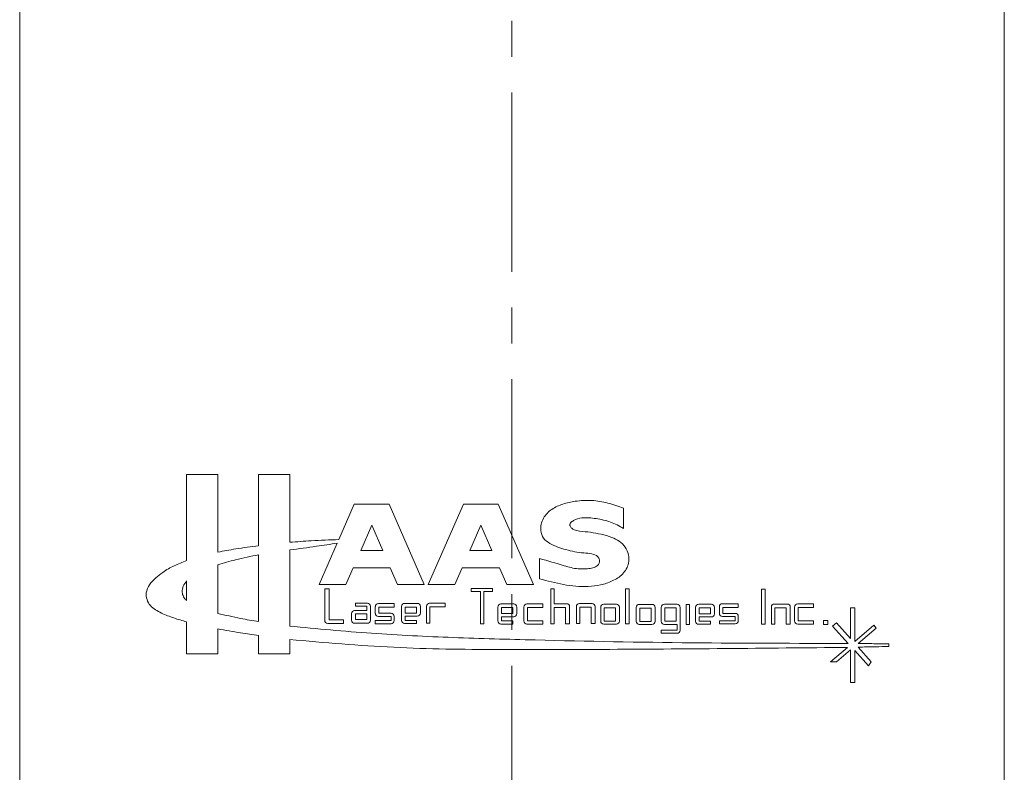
# Model space of a CAD drawing. Header units: inches. Extents: x 4 to 39.3, y 3.6 to 31.2.
# Tile 11 of 28: x 16.5 to 19.3, y 7.8 to 9.9. Entities that reach past the tile are written whole.
import ezdxf

# ---------------------------------------------------------------- set-up
doc = ezdxf.new("R2010")
doc.units = ezdxf.units.IN
doc.header["$MEASUREMENT"] = 0
doc.linetypes.add('CENTERX2', pattern=[0.8, 0.5, -0.1, 0.1, -0.1])

msp = doc.modelspace()

# ---------------------------------------------------------------- linework, layer by layer
at = {"color": 7, "linetype": 'CENTERX2', "lineweight": 0}
msp.add_line((17.8821, 3.5833), (17.8821, 11.9881), dxfattribs=at)
at = {"color": 7, "linetype": 'Continuous', "lineweight": 15}
for p, q in [((16.5071, 10.6108), (16.5071, 6.2898)), ((19.2571, 10.6108), (19.2571, 6.2898)), ((17.0604, 8.6167), (16.9733, 8.6167)), ((16.9733, 8.6167), (16.9733, 8.3769)), ((17.0604, 8.4005), (17.0604, 8.6167)), ((17.2616, 8.6167), (17.1745, 8.6167)), ((17.1745, 8.6167), (17.1745, 8.4184)), ((17.2616, 8.4278), (17.2616, 8.6167)), ((17.4415, 8.5341), (17.3983, 8.4353)), ((17.5389, 8.5341), (17.4415, 8.5341)), ((17.6372, 8.3096), (17.5389, 8.5341)), ((17.7463, 8.5341), (17.6481, 8.3096)), ((17.8437, 8.5341), (17.7463, 8.5341)), ((17.9419, 8.3096), (17.8437, 8.5341)), ((18.1938, 8.4665), (18.1938, 8.5232)), ((17.4902, 8.4755), (17.4595, 8.4053)), ((17.521, 8.4053), (17.4902, 8.4755)), ((17.795, 8.4755), (17.7643, 8.4053)), ((17.8257, 8.4053), (17.795, 8.4755)), ((17.394, 8.4255), (17.3433, 8.3096)), ((17.1745, 8.2064), (17.1745, 8.3928)), ((17.2616, 8.1939), (17.2616, 8.4064)), ((17.4595, 8.4053), (17.521, 8.4053)), ((17.7643, 8.4053), (17.8257, 8.4053)), ((17.0604, 8.3645), (17.0604, 8.2294)), ((17.959, 8.3827), (17.959, 8.326)), ((17.4176, 8.3096), (17.4382, 8.3566)), ((17.4382, 8.3566), (17.5422, 8.3566)), ((17.5422, 8.3566), (17.5628, 8.3096)), ((17.7224, 8.3096), (17.743, 8.3566)), ((17.743, 8.3566), (17.847, 8.3566)), ((17.847, 8.3566), (17.8676, 8.3096)), ((16.9733, 8.2654), (16.9733, 8.3201)), ((17.3433, 8.3096), (17.4176, 8.3096)), ((17.5628, 8.3096), (17.6372, 8.3096)), ((17.6481, 8.3096), (17.7224, 8.3096)), ((17.8676, 8.3096), (17.9419, 8.3096)), ((17.3712, 8.2981), (17.359, 8.2981)), ((17.359, 8.2981), (17.359, 8.2099)), ((17.3712, 8.2115), (17.3712, 8.2981)), ((17.8278, 8.2984), (17.7682, 8.2984)), ((17.7682, 8.2984), (17.7682, 8.2903)), ((17.7682, 8.2903), (17.7939, 8.2903)), ((17.7939, 8.2903), (17.7939, 8.2005)), ((17.8038, 8.2005), (17.8038, 8.2903)), ((17.8038, 8.2903), (17.8278, 8.2903)), ((17.8278, 8.2903), (17.8278, 8.2984)), ((18.0002, 8.2981), (17.9903, 8.2981)), ((17.9903, 8.2981), (17.9903, 8.2002)), ((18.0002, 8.2562), (18.0002, 8.2981)), ((18.1995, 8.2981), (18.1995, 8.2002)), ((18.2094, 8.2981), (18.1995, 8.2981)), ((18.2094, 8.2002), (18.2094, 8.2981)), ((18.5792, 8.2973), (18.5792, 8.1994)), ((18.589, 8.2973), (18.5792, 8.2973)), ((18.589, 8.1994), (18.589, 8.2973)), ((17.4781, 8.2577), (17.4452, 8.2577)), ((17.4452, 8.2577), (17.4452, 8.2491)), ((17.553, 8.2566), (17.509, 8.2566)), ((17.553, 8.2464), (17.553, 8.2566)), ((17.6176, 8.2573), (17.5821, 8.2573)), ((17.6958, 8.2577), (17.6518, 8.2577)), ((17.6958, 8.2475), (17.6958, 8.2577)), ((17.8868, 8.2556), (17.8513, 8.2556)), ((17.9681, 8.2556), (17.924, 8.2556)), ((17.9681, 8.2454), (17.9681, 8.2556)), ((18.0344, 8.2562), (18.0002, 8.2562)), ((18.1059, 8.257), (18.0704, 8.257)), ((18.1739, 8.2551), (18.1384, 8.2551)), ((18.273, 8.2545), (18.2375, 8.2545)), ((18.3432, 8.2547), (18.3077, 8.2547)), ((18.3683, 8.254), (18.3683, 8.198)), ((18.3782, 8.254), (18.3683, 8.254)), ((18.3782, 8.198), (18.3782, 8.254)), ((18.4391, 8.255), (18.4036, 8.255)), ((18.5141, 8.2563), (18.47, 8.2563)), ((18.5141, 8.2461), (18.5141, 8.2563)), ((18.6507, 8.2555), (18.6152, 8.2555)), ((18.7241, 8.2556), (18.68, 8.2556)), ((18.7241, 8.2454), (18.7241, 8.2556)), ((17.434, 8.2288), (17.434, 8.2103)), ((17.4768, 8.2373), (17.4426, 8.2373)), ((17.4452, 8.2491), (17.4768, 8.2491)), ((17.4452, 8.2285), (17.4452, 8.2119)), ((17.4768, 8.2285), (17.4452, 8.2285)), ((17.4768, 8.2491), (17.4768, 8.2373)), ((17.4768, 8.2119), (17.4768, 8.2285)), ((17.4866, 8.2103), (17.4866, 8.2491)), ((17.5004, 8.248), (17.5004, 8.2295)), ((17.5103, 8.2297), (17.5103, 8.2464)), ((17.5103, 8.2464), (17.553, 8.2464)), ((17.5445, 8.2297), (17.5103, 8.2297)), ((17.5736, 8.2487), (17.5736, 8.2098)), ((17.5834, 8.2471), (17.5834, 8.2304)), ((17.615, 8.2471), (17.5834, 8.2471)), ((17.5834, 8.2304), (17.615, 8.2304)), ((17.615, 8.2304), (17.615, 8.2471)), ((17.6262, 8.2302), (17.6262, 8.2487)), ((17.6432, 8.2491), (17.6432, 8.2017)), ((17.6531, 8.2017), (17.6531, 8.2475)), ((17.6531, 8.2475), (17.6958, 8.2475)), ((17.8427, 8.2471), (17.8427, 8.2082)), ((17.8526, 8.2455), (17.8526, 8.2288)), ((17.8841, 8.2455), (17.8526, 8.2455)), ((17.8526, 8.2288), (17.8841, 8.2288)), ((17.8841, 8.2288), (17.8841, 8.2455)), ((17.8953, 8.2286), (17.8953, 8.2471)), ((17.9154, 8.2471), (17.9154, 8.2082)), ((17.9253, 8.2082), (17.9253, 8.2454)), ((17.9253, 8.2454), (17.9681, 8.2454)), ((18.0002, 8.2002), (18.0002, 8.246)), ((18.0002, 8.246), (18.0317, 8.246)), ((18.0317, 8.246), (18.0317, 8.2002)), ((18.0429, 8.2002), (18.0429, 8.2477)), ((18.0619, 8.2484), (18.0619, 8.201)), ((18.0717, 8.201), (18.0717, 8.2468)), ((18.0717, 8.2468), (18.1033, 8.2468)), ((18.1033, 8.2468), (18.1033, 8.201)), ((18.1145, 8.201), (18.1145, 8.2484)), ((18.1298, 8.2465), (18.1298, 8.2077)), ((18.1397, 8.2449), (18.1397, 8.2077)), ((18.1712, 8.2449), (18.1397, 8.2449)), ((18.1712, 8.2077), (18.1712, 8.2449)), ((18.1824, 8.2077), (18.1824, 8.2465)), ((18.2289, 8.246), (18.2289, 8.2071)), ((18.2388, 8.2443), (18.2388, 8.2071)), ((18.2704, 8.2443), (18.2388, 8.2443)), ((18.2704, 8.2071), (18.2704, 8.2443)), ((18.2816, 8.2071), (18.2816, 8.246)), ((18.2991, 8.2461), (18.2991, 8.2073)), ((18.3089, 8.2445), (18.3089, 8.2073)), ((18.3405, 8.2445), (18.3089, 8.2445)), ((18.3405, 8.2073), (18.3405, 8.2445)), ((18.3517, 8.1825), (18.3517, 8.2461)), ((18.395, 8.2465), (18.395, 8.2076)), ((18.4049, 8.2449), (18.4049, 8.2282)), ((18.4365, 8.2449), (18.4049, 8.2449)), ((18.4049, 8.2282), (18.4365, 8.2282)), ((18.4365, 8.2282), (18.4365, 8.2449)), ((18.4477, 8.228), (18.4477, 8.2465)), ((18.4614, 8.2477), (18.4614, 8.2292)), ((18.4713, 8.2295), (18.4713, 8.2461)), ((18.4713, 8.2461), (18.5141, 8.2461)), ((18.5055, 8.2295), (18.4713, 8.2295)), ((18.6066, 8.2469), (18.6066, 8.1994)), ((18.6165, 8.1994), (18.6165, 8.2453)), ((18.6165, 8.2453), (18.648, 8.2453)), ((18.648, 8.2453), (18.648, 8.1994)), ((18.6593, 8.1994), (18.6593, 8.2469)), ((18.6714, 8.2471), (18.6714, 8.2082)), ((18.6813, 8.2082), (18.6813, 8.2454)), ((18.6813, 8.2454), (18.7241, 8.2454)), ((18.8393, 8.2448), (18.8276, 8.2448)), ((18.8276, 8.2448), (18.8276, 8.1594)), ((18.8393, 8.1513), (18.8393, 8.2448)), ((16.9733, 8.2059), (16.9733, 8.1167)), ((17.3675, 8.2013), (17.4116, 8.2013)), ((17.4116, 8.2115), (17.3712, 8.2115)), ((17.4116, 8.2013), (17.4116, 8.2115)), ((17.4426, 8.2017), (17.4781, 8.2017)), ((17.4452, 8.2119), (17.4768, 8.2119)), ((17.5445, 8.2091), (17.5004, 8.2091)), ((17.5004, 8.2091), (17.5004, 8.2005)), ((17.5004, 8.2005), (17.5445, 8.2005)), ((17.509, 8.2209), (17.5445, 8.2209)), ((17.5445, 8.2209), (17.5445, 8.2091)), ((17.553, 8.2091), (17.553, 8.2212)), ((17.5821, 8.2012), (17.615, 8.2012)), ((17.5834, 8.2216), (17.6176, 8.2216)), ((17.5834, 8.2098), (17.5834, 8.2216)), ((17.615, 8.2098), (17.5834, 8.2098)), ((17.615, 8.2012), (17.615, 8.2098)), ((17.6432, 8.2017), (17.6531, 8.2017)), ((17.7939, 8.2005), (17.8038, 8.2005)), ((17.8513, 8.1996), (17.8841, 8.1996)), ((17.8526, 8.22), (17.8868, 8.22)), ((17.8526, 8.2082), (17.8526, 8.22)), ((17.8841, 8.2082), (17.8526, 8.2082)), ((17.8841, 8.1996), (17.8841, 8.2082)), ((17.924, 8.1996), (17.9681, 8.1996)), ((17.9681, 8.2082), (17.9253, 8.2082)), ((17.9681, 8.1996), (17.9681, 8.2082)), ((17.9903, 8.2002), (18.0002, 8.2002)), ((18.0317, 8.2002), (18.0429, 8.2002)), ((18.0619, 8.201), (18.0717, 8.201)), ((18.1033, 8.201), (18.1145, 8.201)), ((18.1384, 8.1991), (18.1739, 8.1991)), ((18.1397, 8.2077), (18.1712, 8.2077)), ((18.1995, 8.2002), (18.2094, 8.2002)), ((18.2375, 8.1985), (18.273, 8.1985)), ((18.2388, 8.2071), (18.2704, 8.2071)), ((18.3077, 8.1987), (18.3432, 8.1987)), ((18.3089, 8.2073), (18.3405, 8.2073)), ((18.3432, 8.1987), (18.3432, 8.1825)), ((18.3683, 8.198), (18.3782, 8.198)), ((18.4036, 8.199), (18.4365, 8.199)), ((18.4049, 8.2076), (18.4049, 8.2194)), ((18.4049, 8.2194), (18.4391, 8.2194)), ((18.4365, 8.2076), (18.4049, 8.2076)), ((18.4365, 8.199), (18.4365, 8.2076)), ((18.5055, 8.2088), (18.4614, 8.2088)), ((18.4614, 8.2088), (18.4614, 8.2003)), ((18.4614, 8.2003), (18.5055, 8.2003)), ((18.47, 8.2207), (18.5055, 8.2207)), ((18.5055, 8.2207), (18.5055, 8.2088)), ((18.5141, 8.2088), (18.5141, 8.2209)), ((18.5792, 8.1994), (18.589, 8.1994)), ((18.6066, 8.1994), (18.6165, 8.1994)), ((18.648, 8.1994), (18.6593, 8.1994)), ((18.68, 8.1996), (18.7241, 8.1996)), ((18.7241, 8.2082), (18.6813, 8.2082)), ((18.7241, 8.1996), (18.7241, 8.2082)), ((18.764, 8.2098), (18.7525, 8.2098)), ((18.7525, 8.2098), (18.7525, 8.198)), ((18.7525, 8.198), (18.764, 8.198)), ((18.764, 8.198), (18.764, 8.2098)), ((18.7887, 8.2033), (18.7777, 8.1941)), ((18.8276, 8.1594), (18.7887, 8.2033)), ((18.8926, 8.1962), (18.8393, 8.1513)), ((18.8996, 8.188), (18.8926, 8.1962)), ((17.0604, 8.1167), (17.0604, 8.186)), ((18.3432, 8.1825), (18.2991, 8.1825)), ((18.2991, 8.1825), (18.2991, 8.1739)), ((18.2991, 8.1739), (18.3432, 8.1739)), ((18.7777, 8.1941), (18.8214, 8.1455)), ((18.8489, 8.1452), (18.8996, 8.188)), ((17.1745, 8.1673), (17.1745, 8.1167)), ((17.2616, 8.1167), (17.2616, 8.1564)), ((18.9348, 8.1371), (18.9348, 8.1443)), ((16.9733, 8.1167), (17.0604, 8.1167)), ((17.1745, 8.1167), (17.2616, 8.1167)), ((18.8195, 8.1345), (18.7719, 8.0944)), ((18.7887, 8.0944), (18.8276, 8.1272)), ((18.8276, 8.1272), (18.8276, 8.0366)), ((18.8393, 8.0366), (18.8393, 8.1257)), ((18.8393, 8.1257), (18.8775, 8.0833)), ((18.8852, 8.0944), (18.8491, 8.1352)), ((18.7719, 8.0944), (18.7887, 8.0944)), ((18.8775, 8.0833), (18.8852, 8.0944)), ((18.8276, 8.0366), (18.8393, 8.0366))]:
    msp.add_line(p, q, dxfattribs=at)
for centre, start, end in [((17.4781, 8.2491), 0, 90), ((17.509, 8.248), 90, 180), ((17.5821, 8.2487), 90, 180), ((17.6176, 8.2487), 360, 90), ((17.6518, 8.2491), 90, 180), ((17.8513, 8.2471), 90, 180), ((17.8868, 8.2471), 360, 90), ((17.924, 8.2471), 90, 180), ((18.0344, 8.2477), 0, 90), ((18.0704, 8.2484), 90, 180), ((18.1059, 8.2484), 0, 90), ((18.1384, 8.2465), 90, 180), ((18.1739, 8.2465), 359.9999, 89.9999), ((18.2375, 8.246), 90, 180), ((18.273, 8.246), 0, 90), ((18.3077, 8.2461), 90, 180), ((18.3432, 8.2461), 0, 90), ((18.4036, 8.2465), 89.9999, 180), ((18.4391, 8.2465), 360, 90), ((18.47, 8.2477), 90, 180), ((18.6152, 8.2469), 90.0001, 180), ((18.6507, 8.2469), 360, 90), ((18.68, 8.2471), 90, 180), ((17.4426, 8.2288), 90.0001, 180), ((17.509, 8.2295), 180, 270), ((17.5445, 8.2212), 0, 90), ((17.6176, 8.2302), 270, 0), ((17.8868, 8.2286), 270, 0), ((18.4391, 8.228), 269.9999, 0), ((18.47, 8.2292), 180, 270), ((18.5055, 8.2209), 0, 90), ((17.3675, 8.2099), 180, 270), ((17.4426, 8.2103), 180, 270), ((17.4781, 8.2103), 270, 0), ((17.5445, 8.2091), 270, 0), ((17.5821, 8.2098), 180, 270), ((17.8513, 8.2082), 180, 270), ((17.924, 8.2082), 180, 270), ((18.1384, 8.2077), 180, 270), ((18.1739, 8.2077), 270, 0), ((18.2375, 8.2071), 180, 270), ((18.273, 8.2071), 270, 0), ((18.3077, 8.2073), 180, 270), ((18.4036, 8.2076), 180, 270), ((18.5055, 8.2088), 270, 0), ((18.68, 8.2082), 180, 270), ((18.3432, 8.1825), 270, 360)]:
    msp.add_arc(centre, 0.00856, start, end, dxfattribs=at)
for points, knots in [([(18.1938, 8.5232), (18.1794, 8.5284), (18.1506, 8.5388), (18.1049, 8.5461), (18.0623, 8.5438), (18.0244, 8.5356), (17.9921, 8.5219), (17.971, 8.5005), (17.9629, 8.4784), (17.9615, 8.4589), (17.9688, 8.438), (17.988, 8.4236), (18.0098, 8.4145), (18.0411, 8.4042), (18.0732, 8.3984), (18.1034, 8.3966), (18.1194, 8.3911), (18.1264, 8.3817), (18.1266, 8.3736), (18.1241, 8.3661), (18.1168, 8.3588), (18.1043, 8.3552), (18.087, 8.3536), (18.0609, 8.3527), (18.0176, 8.3655), (17.9819, 8.376), (17.959, 8.3827)], [0, 0, 0, 0, 0.069827, 0.139495, 0.209881, 0.263399, 0.316059, 0.367959, 0.394923, 0.422143, 0.45616, 0.490825, 0.527907, 0.564018, 0.641314, 0.675535, 0.703205, 0.714628, 0.72655, 0.738535, 0.749784, 0.772222, 0.795887, 0.83001, 0.890288, 1, 1, 1, 1]), ([(17.959, 8.326), (17.9812, 8.3201), (18.0257, 8.3082), (18.0836, 8.3022), (18.1297, 8.3077), (18.1626, 8.3188), (18.1929, 8.3369), (18.2093, 8.3655), (18.2091, 8.3934), (18.1996, 8.4156), (18.182, 8.4316), (18.1589, 8.4435), (18.1316, 8.4505), (18.1014, 8.4564), (18.076, 8.4582), (18.0576, 8.4609), (18.0489, 8.4669), (18.0449, 8.472), (18.0437, 8.4765), (18.0442, 8.4795), (18.046, 8.4827), (18.0493, 8.4858), (18.0594, 8.4919), (18.0824, 8.4985), (18.1176, 8.4943), (18.1577, 8.4863), (18.1818, 8.4731), (18.1938, 8.4665)], [0, 0, 0, 0, 0.104562, 0.210058, 0.262312, 0.314526, 0.367408, 0.419647, 0.45574, 0.490959, 0.526315, 0.561702, 0.608119, 0.654227, 0.701448, 0.724844, 0.736741, 0.748726, 0.753317, 0.757594, 0.762063, 0.769664, 0.778411, 0.815324, 0.875586, 0.937998, 1, 1, 1, 1]), ([(17.1745, 8.4184), (17.1531, 8.4156), (17.115, 8.4105), (17.0771, 8.4036), (17.0604, 8.4005)], [0, 0, 0, 0, 0.559295, 1, 1, 1, 1]), ([(17.3983, 8.4353), (17.3728, 8.4345), (17.3271, 8.433), (17.2816, 8.4294), (17.2616, 8.4278)], [0, 0, 0, 0, 0.5599995, 1, 1, 1, 1]), ([(17.2616, 8.4064), (17.2863, 8.4097), (17.3306, 8.4156), (17.3746, 8.4225), (17.394, 8.4255)], [0, 0, 0, 0, 0.560246, 1, 1, 1, 1]), ([(17.1745, 8.3928), (17.1529, 8.3887), (17.1143, 8.3814), (17.0769, 8.3696), (17.0604, 8.3645)], [0, 0, 0, 0, 0.559032, 1, 1, 1, 1]), ([(16.9733, 8.3769), (16.9617, 8.3723), (16.9386, 8.3632), (16.9095, 8.3469), (16.8866, 8.3286), (16.8691, 8.3107), (16.8587, 8.2889), (16.8617, 8.2675), (16.8711, 8.2507), (16.8863, 8.239), (16.9084, 8.2274), (16.9374, 8.2159), (16.9613, 8.2092), (16.9733, 8.2059)], [0, 0, 0, 0, 0.1243516, 0.2488368, 0.3323546, 0.4173284, 0.4995086, 0.5628417, 0.6258668, 0.6882165, 0.7513554, 0.8758049, 1, 1, 1, 1]), ([(16.9733, 8.3769), (16.9617, 8.3723), (16.9386, 8.3632), (16.9095, 8.3469), (16.8866, 8.3286), (16.8691, 8.3107), (16.8587, 8.2889), (16.8617, 8.2675), (16.8711, 8.2507), (16.8863, 8.239), (16.9084, 8.2274), (16.9374, 8.2159), (16.9613, 8.2092), (16.9733, 8.2059)], [0, 0, 0, 0, 0.1243516, 0.2488368, 0.3323546, 0.4173284, 0.4995086, 0.5628417, 0.6258668, 0.6882165, 0.7513554, 0.8758049, 1, 1, 1, 1]), ([(16.9733, 8.3201), (16.9698, 8.3155), (16.9629, 8.3062), (16.96, 8.29), (16.9638, 8.2752), (16.9701, 8.2687), (16.9733, 8.2654)], [0, 0, 0, 0, 0.278742, 0.561601, 0.778583, 1, 1, 1, 1]), ([(16.9733, 8.3201), (16.9698, 8.3155), (16.9629, 8.3062), (16.96, 8.29), (16.9638, 8.2752), (16.9701, 8.2687), (16.9733, 8.2654)], [0, 0, 0, 0, 0.278742, 0.561601, 0.778583, 1, 1, 1, 1]), ([(17.0604, 8.2294), (17.0815, 8.2245), (17.1193, 8.2157), (17.1576, 8.2092), (17.1745, 8.2064)], [0, 0, 0, 0, 0.559238, 1, 1, 1, 1]), ([(17.0604, 8.186), (17.0816, 8.1821), (17.1195, 8.1752), (17.1577, 8.1697), (17.1745, 8.1673)], [0, 0, 0, 0, 0.5600038, 1, 1, 1, 1]), ([(18.8214, 8.1455), (18.6757, 8.1457), (18.3843, 8.1461), (18.0166, 8.1528), (17.7184, 8.1615), (17.4895, 8.1718), (17.3376, 8.1865), (17.2616, 8.1939)], [0, 0, 0, 0, 0.279994, 0.559988, 0.706645, 0.853336, 1, 1, 1, 1]), ([(17.2616, 8.1564), (17.3582, 8.1479), (17.5515, 8.1309), (17.8427, 8.1278), (18.2652, 8.129), (18.5909, 8.1322), (18.8195, 8.1345)], [0, 0, 0, 0, 0.186684, 0.373327, 0.56002, 1, 1, 1, 1]), ([(18.9348, 8.1443), (18.9188, 8.1445), (18.8902, 8.1448), (18.8615, 8.1451), (18.8489, 8.1452)], [0, 0, 0, 0, 0.56, 1, 1, 1, 1]), ([(18.8491, 8.1352), (18.8651, 8.1355), (18.8937, 8.1361), (18.9222, 8.1368), (18.9348, 8.1371)], [0, 0, 0, 0, 0.559998, 1, 1, 1, 1])]:
    msp.add_open_spline(points, degree=3, knots=knots, dxfattribs=at)

doc.saveas('drawing.dxf')
